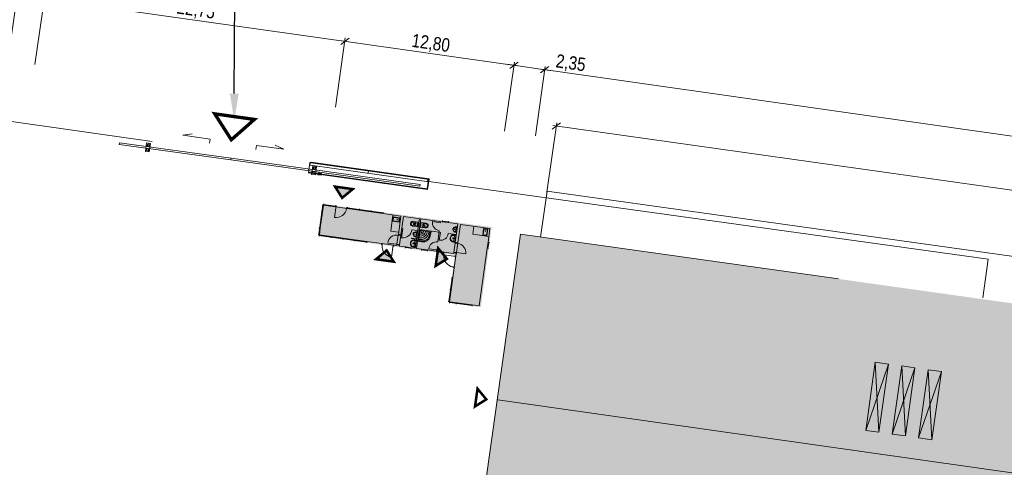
# Model space of a CAD drawing. Header units: millimetres. Extents: x -594446 to -568348, y -1168850 to -1168131.
# Tile 5 of 17: x -594241 to -594168, y -1168633 to -1168599. Entities that reach past the tile are written whole.
import ezdxf
from ezdxf import colors
from ezdxf.entities.mleader import LeaderData, LeaderLine
from ezdxf.math import Vec2, Vec3

# ---------------------------------------------------------------- set-up
doc = ezdxf.new("R2010")
doc.units = ezdxf.units.MM
doc.linetypes.add('ČÁRKOVANÁ', pattern=[19.05, 12.7, -6.35])
doc.layers.get('0').update_dxf_attribs({"color": 250})
for name, color, linetype, lineweight in [('A99_N_kce-pohl', 1, 'Continuous', 9), ('geo katastr', 5, 'Continuous', 0), ('N_popis', 10, 'Continuous', 13), ('S_kce_pohled', 7, 'Continuous', 18), ('S_popis', 10, 'Continuous', 13), ('S_tenká', 120, 'Continuous', 18), ('Sit_objekty', 10, 'Continuous', 13), ('taf katastr_objekty', 211, 'Continuous', 18), ('taf oploceni', 252, 'PLOTDRTO', 13)]:
    doc.layers.add(name, color=color, linetype=linetype, lineweight=lineweight)
doc.layers.add('INTERIÉR', color=9, linetype='Continuous')
doc.styles.add('AT_popis', font='ARIALN.TTF', dxfattribs={"height": 2})
doc.styles.get("Standard").update_dxf_attribs({"font": 'ARIALN.TTF'})
doc.linetypes.add('INTSYSLNK', pattern='A,5,-2,[133,ltypeshp.shx,S=1,R=0,X=-2,Y=0],5', length=12)
doc.linetypes.add('PLOTDRTO', pattern='A,5,[95,civil.shx,S=1,R=0,X=0,Y=0],10,[95,civil.shx,S=1,R=180,X=0,Y=0],5', length=20)
doc.dimstyles.new('M - situace', dxfattribs={"dimtxt": 1, "dimasz": 0.55, "dimexe": 0.25, "dimexo": 0.5, "dimgap": 0.1, "dimtad": 1, "dimrnd": 0.05, "dimzin": 0, "dimtxsty": 'Standard', "dimblk": 'OBLIQUE', "dimcen": 0.09, "dimdle": 0.25, "dimclrd": 256, "dimclre": 256, "dimclrt": 256, "dimadec": 0, "dimazin": 0, "dimtfac": 1, "dimtmove": 1, "dimatfit": 0, "dimldrblk": 'OBLIQUE', "dimfxl": 0, "dimtolj": 1, "dimtzin": 0, "dimlwd": 5, "dimlwe": 5, "dimarcsym": 0})

# ---------------------------------------------------------------- blocks, each defined once
blk = doc.blocks.new('wc-pud')
at = {"layer": 'Sit_objekty', "color": 0, "lineweight": 0}
for p, q in [((-178, -442), (-178, 0)), ((-178, 0), (178, 0)), ((178, 0), (178, -442)), ((-178, -75), (178, -75)), ((-128, -442), (-128, -270)), ((-98, -240), (98, -240)), ((-92, -190), (-62, -190)), ((-78, -175), (-78, -205)), ((-50, -300), (-50, -352)), ((-30, -280), (30, -280)), ((50, -300), (50, -352)), ((62, -190), (92, -190)), ((78, -175), (78, -205)), ((128, -270), (128, -442))]:
    blk.add_line(p, q, dxfattribs=at)
for centre in [(-78, -190), (78, -190)]:
    blk.add_circle(centre, 7.5, dxfattribs=at)
for centre, radius, start, end in [((0, -442), 178, 180, 0), ((-98, -270), 30, 90, 180), ((0, -442), 128, 180, 0), ((-30, -300), 20, 90, 180), ((2, -318), 61.7, 213.26588, 268.4872), ((-2, -318), 61.7, 271.5128, 326.73412), ((30, -300), 20, 0, 90), ((98, -270), 30, 0, 90)]:
    blk.add_arc(centre, radius, start, end, dxfattribs=at)
blk = doc.blocks.new('SO 07 vrátnice')
at = {"layer": 'Sit_objekty', "color": 7, "lineweight": 0}
for p, q in [((0.61, 5.952), (0.09, 5.951)), ((0.61, 5.952), (0.09, 5.951)), ((0.09, 5.951), (0.099, 1.593)), ((0.09, 5.951), (0.099, 1.593)), ((0.61, 5.952), (0.61, 6.052)), ((0.61, 5.952), (0.61, 6.052)), ((0.61, 6.002), (2.33, 6.006)), ((0.61, 6.002), (2.33, 6.006)), ((2.33, 5.956), (0.61, 5.952)), ((2.33, 5.956), (0.61, 5.952)), ((1.81, 5.955), (1.81, 6.055)), ((1.81, 5.955), (1.81, 6.055)), ((2.33, 6.056), (2.33, 5.956)), ((2.33, 6.056), (2.33, 5.956)), ((2.33, 5.956), (2.334, 4.156)), ((2.33, 5.956), (2.43, 5.956)), ((2.33, 5.956), (2.334, 4.156)), ((2.33, 5.956), (2.43, 5.956)), ((2.384, 4.156), (2.38, 5.956)), ((2.384, 4.156), (2.38, 5.956)), ((2.335, 3.388), (2.334, 4.156)), ((2.335, 3.388), (2.334, 4.156)), ((2.435, 3.388), (2.335, 3.388)), ((2.435, 3.388), (2.335, 3.388)), ((2.338, 2.238), (1.638, 2.237)), ((2.338, 2.238), (1.638, 2.237)), ((2.338, 2.238), (1.638, 2.237)), ((2.338, 2.238), (1.638, 2.237)), ((2.437, 2.488), (2.337, 2.488)), ((2.437, 2.488), (2.337, 2.488)), ((2.338, 2.238), (2.338, 2.288)), ((2.438, 2.288), (2.338, 2.288)), ((2.338, 2.238), (2.338, 2.288)), ((2.438, 2.288), (2.338, 2.288)), ((2.338, 2.238), (2.338, 2.288)), ((2.438, 2.288), (2.338, 2.288)), ((2.338, 2.238), (2.338, 2.288)), ((2.438, 2.288), (2.338, 2.288)), ((2.339, 1.538), (2.338, 2.238)), ((2.339, 1.488), (2.338, 2.238)), ((2.338, 2.238), (2.538, 2.238)), ((2.339, 1.538), (2.338, 2.238)), ((2.339, 1.488), (2.338, 2.238)), ((2.438, 2.288), (2.538, 2.288)), ((2.438, 2.288), (2.538, 2.288)), ((2.438, 2.238), (2.538, 2.238)), ((2.537, 2.338), (3.263, 2.34)), ((2.537, 2.338), (3.263, 2.34)), ((2.537, 2.338), (2.538, 2.288)), ((2.537, 2.338), (2.538, 2.288)), ((2.537, 2.338), (2.538, 2.288)), ((2.537, 2.338), (2.538, 2.288)), ((2.538, 2.238), (2.538, 2.288)), ((2.538, 2.238), (2.538, 2.288)), ((2.539, 1.538), (2.538, 2.238)), ((2.539, 1.538), (2.538, 2.238)), ((3.263, 2.34), (3.263, 2.44)), ((3.263, 2.34), (3.263, 2.44)), ((3.713, 2.391), (3.263, 2.39)), ((3.713, 2.391), (3.263, 2.39)), ((3.713, 2.341), (3.263, 2.34)), ((3.713, 2.341), (3.263, 2.34)), ((3.713, 2.441), (3.713, 2.341)), ((3.713, 2.441), (3.713, 2.341)), ((3.713, 2.341), (4.5, 2.343)), ((3.713, 2.341), (4.5, 2.343)), ((3.838, 2.241), (3.837, 2.341)), ((3.838, 2.241), (3.837, 2.341)), ((4.438, 2.242), (3.838, 2.241)), ((4.438, 2.242), (3.838, 2.241)), ((4.5, 2.343), (4.5, 2.443)), ((4.5, 2.343), (4.5, 2.443)), ((4.95, 2.394), (4.5, 2.393)), ((4.95, 2.394), (4.5, 2.393)), ((4.95, 2.344), (4.5, 2.343)), ((4.95, 2.344), (4.5, 2.343)), ((4.95, 2.444), (4.95, 2.344)), ((4.95, 2.444), (4.95, 2.344)), ((4.95, 2.344), (5.337, 2.344)), ((4.95, 2.344), (5.337, 2.344)), ((5.342, 0.104), (5.337, 2.344)), ((5.342, 0.104), (5.337, 2.344)), ((5.437, 2.345), (5.737, 2.345)), ((5.442, 0.105), (5.437, 2.345)), ((5.437, 2.345), (5.737, 2.345)), ((5.442, 0.105), (5.437, 2.345)), ((5.439, 1.736), (5.438, 2.286)), ((5.438, 2.286), (5.497, 2.286)), ((5.439, 1.736), (5.438, 2.286)), ((5.438, 2.286), (5.497, 2.286)), ((5.458, 2.239), (5.462, 2.266)), ((5.458, 2.239), (5.462, 2.266)), ((5.459, 1.783), (5.458, 2.239)), ((5.459, 1.783), (5.458, 2.239)), ((5.497, 2.266), (5.462, 2.266)), ((5.497, 2.266), (5.462, 2.266)), ((5.737, 2.345), (5.737, 2.445)), ((5.737, 2.345), (5.737, 2.445)), ((6.187, 2.396), (5.737, 2.395)), ((6.187, 2.396), (5.737, 2.395)), ((6.187, 2.346), (5.737, 2.345)), ((6.187, 2.346), (5.737, 2.345)), ((6.187, 2.446), (6.187, 2.346)), ((6.187, 2.446), (6.187, 2.346)), ((6.187, 2.346), (6.637, 2.347)), ((6.187, 2.346), (6.637, 2.347)), ((6.637, 2.347), (6.638, 2.297)), ((6.637, 2.347), (6.638, 2.297)), ((6.638, 2.247), (6.638, 2.297)), ((6.738, 2.297), (6.638, 2.297)), ((6.638, 2.247), (6.638, 2.297)), ((6.738, 2.297), (6.638, 2.297)), ((6.838, 2.248), (6.638, 2.247)), ((6.639, 1.547), (6.638, 2.247)), ((6.639, 1.547), (6.638, 2.247)), ((6.838, 2.298), (6.738, 2.297)), ((6.838, 2.298), (6.738, 2.297)), ((6.838, 2.248), (6.738, 2.247)), ((6.838, 2.248), (6.838, 2.298)), ((6.838, 2.248), (6.838, 2.298)), ((6.838, 2.248), (7.538, 2.249)), ((6.838, 2.248), (7.538, 2.249)), ((6.839, 1.548), (6.838, 2.248)), ((6.839, 1.548), (6.838, 2.248)), ((7.066, 2.448), (7.066, 2.348)), ((7.066, 2.448), (7.066, 2.348)), ((7.966, 2.45), (7.966, 2.35)), ((7.966, 2.45), (7.966, 2.35)), ((9.095, 2.352), (9.095, 2.452)), ((9.095, 2.352), (9.095, 2.452)), ((9.095, 2.402), (12.695, 2.41)), ((9.095, 2.402), (12.695, 2.41)), ((12.695, 2.36), (9.095, 2.352)), ((12.695, 2.36), (9.095, 2.352)), ((9.995, 2.354), (9.995, 2.454)), ((9.995, 2.354), (9.995, 2.454)), ((10.895, 2.356), (10.895, 2.456)), ((10.895, 2.356), (10.895, 2.456)), ((11.795, 2.358), (11.795, 2.458)), ((11.795, 2.358), (11.795, 2.458)), ((12.695, 2.46), (12.695, 2.36)), ((12.695, 2.46), (12.695, 2.36)), ((12.695, 2.36), (12.697, 1.84)), ((12.695, 2.36), (12.795, 2.36)), ((12.695, 2.36), (12.697, 1.84)), ((12.695, 2.36), (12.795, 2.36)), ((12.75, 0.12), (12.745, 2.36)), ((12.75, 0.12), (12.745, 2.36)), ((-0.001, 1.593), (0.099, 1.593)), ((-0.001, 1.593), (0.099, 1.593)), ((0.05, 1.143), (0.049, 1.593)), ((0.05, 1.143), (0.049, 1.593)), ((0.099, 1.593), (0.1, 1.143)), ((0.099, 1.593), (0.1, 1.143)), ((2.339, 1.488), (2.339, 1.538)), ((2.339, 1.488), (2.339, 1.538)), ((2.339, 1.538), (2.539, 1.538)), ((2.339, 1.488), (2.339, 1.438)), ((2.439, 1.488), (2.339, 1.488)), ((2.339, 1.488), (2.439, 1.488)), ((2.339, 1.488), (2.342, 0.098)), ((2.439, 1.488), (2.339, 1.488)), ((2.339, 1.488), (2.339, 1.438)), ((2.439, 1.488), (2.339, 1.488)), ((2.339, 1.488), (2.439, 1.488)), ((2.339, 1.488), (2.342, 0.098)), ((2.439, 1.488), (2.339, 1.488)), ((2.439, 1.538), (2.539, 1.538)), ((2.439, 1.488), (2.539, 1.488)), ((2.439, 1.488), (2.539, 1.488)), ((2.539, 1.488), (2.539, 1.538)), ((2.539, 1.488), (2.539, 1.538)), ((2.539, 1.488), (2.539, 1.438)), ((2.542, 0.098), (2.539, 1.488)), ((2.539, 1.488), (2.539, 1.438)), ((2.542, 0.098), (2.539, 1.488)), ((2.54, 0.936), (2.539, 1.486)), ((2.539, 1.486), (2.599, 1.486)), ((2.54, 0.936), (2.539, 1.486)), ((2.539, 1.486), (2.599, 1.486)), ((3.739, 1.501), (3.741, 0.901)), ((3.739, 1.501), (3.741, 0.901)), ((3.841, 0.791), (3.839, 1.641)), ((3.841, 0.791), (3.839, 1.641)), ((5.498, 1.736), (5.439, 1.736)), ((5.498, 1.736), (5.439, 1.736)), ((5.44, 1.096), (5.439, 1.526)), ((5.44, 1.096), (5.439, 1.526)), ((5.459, 1.783), (5.463, 1.756)), ((5.459, 1.783), (5.463, 1.756)), ((5.498, 1.756), (5.463, 1.756)), ((5.498, 1.756), (5.463, 1.756)), ((5.539, 2.011), (5.467, 2.011)), ((5.539, 2.011), (5.467, 2.011)), ((5.503, 2.047), (5.503, 1.975)), ((5.503, 2.047), (5.503, 1.975)), ((5.548, 2.011), (5.548, 2.211)), ((5.548, 2.011), (5.548, 2.211)), ((5.548, 2.011), (5.549, 1.811)), ((5.548, 2.011), (5.549, 1.811)), ((5.669, 2.011), (5.569, 2.011)), ((5.669, 2.011), (5.569, 2.011)), ((5.619, 2.061), (5.619, 1.961)), ((5.619, 2.061), (5.619, 1.961)), ((6.576, 1.007), (6.574, 1.707)), ((6.576, 1.007), (6.574, 1.707)), ((6.839, 1.548), (6.639, 1.547)), ((6.639, 1.497), (6.639, 1.547)), ((6.639, 1.497), (6.639, 1.547)), ((6.639, 1.497), (6.642, 0.107)), ((6.639, 1.497), (6.639, 1.447)), ((6.739, 1.497), (6.639, 1.497)), ((6.639, 1.497), (6.642, 0.107)), ((6.639, 1.497), (6.639, 1.447)), ((6.739, 1.497), (6.639, 1.497)), ((6.839, 1.548), (6.739, 1.547)), ((6.839, 1.498), (6.739, 1.497)), ((6.839, 1.498), (6.739, 1.497)), ((6.839, 1.498), (6.839, 1.548)), ((6.839, 1.498), (6.839, 1.548)), ((6.839, 1.498), (6.839, 1.448)), ((6.839, 1.498), (6.839, 1.448)), ((12.697, 1.84), (12.797, 1.84)), ((12.699, 0.64), (12.697, 1.84)), ((12.699, 0.64), (12.697, 1.84)), ((12.697, 1.84), (12.797, 1.84)), ((12.699, 0.64), (12.697, 1.84)), ((12.699, 0.64), (12.697, 1.84)), ((0.1, 1.143), (0, 1.143)), ((0.1, 1.143), (0, 1.143)), ((0.1, 1.143), (0.102, 0.093)), ((0.1, 1.143), (0.102, 0.093)), ((2.6, 0.936), (2.54, 0.936)), ((2.6, 0.936), (2.54, 0.936)), ((3.141, 0.9), (2.541, 0.898)), ((3.141, 0.9), (2.541, 0.898)), ((2.542, 0.308), (2.541, 0.738)), ((2.542, 0.308), (2.541, 0.738)), ((2.559, 1.438), (2.564, 1.466)), ((2.559, 1.438), (2.564, 1.466)), ((2.56, 0.983), (2.559, 1.438)), ((2.56, 0.983), (2.559, 1.438)), ((2.56, 0.983), (2.565, 0.956)), ((2.56, 0.983), (2.565, 0.956)), ((2.599, 1.466), (2.564, 1.466)), ((2.599, 1.466), (2.564, 1.466)), ((2.6, 0.956), (2.565, 0.956)), ((2.6, 0.956), (2.565, 0.956)), ((2.641, 1.211), (2.569, 1.211)), ((2.641, 1.211), (2.569, 1.211)), ((2.605, 1.247), (2.605, 1.175)), ((2.605, 1.247), (2.605, 1.175)), ((2.65, 1.211), (2.649, 1.411)), ((2.65, 1.211), (2.649, 1.411)), ((2.65, 1.211), (2.65, 1.011)), ((2.65, 1.211), (2.65, 1.011)), ((2.771, 1.211), (2.671, 1.211)), ((2.771, 1.211), (2.671, 1.211)), ((2.721, 1.261), (2.721, 1.161)), ((2.721, 1.261), (2.721, 1.161)), ((3.841, 0.901), (3.741, 0.901)), ((3.841, 0.901), (3.741, 0.901)), ((3.841, 0.901), (5.341, 0.904)), ((3.841, 0.901), (5.341, 0.904)), ((5.876, 1.006), (5.44, 1.005)), ((5.876, 1.006), (5.44, 1.005)), ((6.576, 1.007), (6.64, 1.007)), ((6.576, 1.007), (6.64, 1.007)), ((7.44, 1.332), (6.84, 1.331)), ((7.44, 1.332), (6.84, 1.331)), ((7.442, 0.109), (7.44, 1.332)), ((7.442, 0.109), (7.44, 1.332)), ((0.101, 0.693), (1.324, 0.696)), ((0.101, 0.693), (1.324, 0.696)), ((0.102, 0.093), (2.342, 0.098)), ((0.102, 0.093), (2.342, 0.098)), ((1.324, 0.696), (1.325, 0.096)), ((1.324, 0.696), (1.325, 0.096)), ((3.268, 0.1), (2.542, 0.098)), ((3.268, 0.1), (2.542, 0.098)), ((3.718, 0.101), (3.268, 0.1)), ((3.718, 0.101), (3.268, 0.1)), ((3.268, 0.1), (3.268, 0)), ((3.268, 0.1), (3.268, 0)), ((3.718, 0.051), (3.268, 0.05)), ((3.718, 0.051), (3.268, 0.05)), ((6.642, 0.107), (3.718, 0.101)), ((6.642, 0.107), (3.718, 0.101)), ((3.718, 0.001), (3.718, 0.101)), ((3.718, 0.001), (3.718, 0.101)), ((4.442, 0.192), (3.842, 0.191)), ((4.442, 0.192), (3.842, 0.191)), ((3.842, 0.101), (3.842, 0.191)), ((3.842, 0.101), (3.842, 0.191)), ((10, 0.114), (8.2, 0.11)), ((10, 0.114), (8.2, 0.11)), ((8.2, 0.11), (8.2, 0.01)), ((8.2, 0.11), (8.2, 0.01)), ((8.2, 0.06), (10, 0.064)), ((8.2, 0.06), (10, 0.064)), ((9.1, 0.112), (9.1, 0.012)), ((9.1, 0.112), (9.1, 0.012)), ((12.7, 0.12), (10, 0.114)), ((12.7, 0.12), (10, 0.114)), ((10, 0.114), (10, 0.014)), ((10, 0.114), (10, 0.014)), ((10, 0.114), (10, 0.014)), ((10, 0.114), (10, 0.014)), ((10, 0.064), (10.9, 0.066)), ((10, 0.064), (10.9, 0.066)), ((10.9, 0.116), (10.9, 0.016)), ((10.9, 0.116), (10.9, 0.016)), ((10.9, 0.116), (10.9, 0.016)), ((10.9, 0.116), (10.9, 0.016)), ((11.8, 0.118), (11.8, 0.018)), ((11.8, 0.118), (11.8, 0.018)), ((11.8, 0.118), (11.8, 0.018)), ((11.8, 0.118), (11.8, 0.018)), ((11.8, 0.068), (12.7, 0.07)), ((11.8, 0.068), (12.7, 0.07)), ((12.699, 0.64), (12.7, 0.12)), ((12.699, 0.64), (12.799, 0.64)), ((12.699, 0.64), (12.7, 0.12)), ((12.699, 0.64), (12.799, 0.64)), ((12.7, 0.12), (12.8, 0.12)), ((12.7, 0.02), (12.7, 0.12)), ((12.7, 0.12), (12.8, 0.12)), ((12.7, 0.02), (12.7, 0.12))]:
    blk.add_line(p, q, dxfattribs=at)
for points in [[(2.332, 5.056), (2.432, 5.056)], [(2.332, 5.056), (2.432, 5.056)], [(2.334, 4.156), (2.434, 4.156)], [(2.334, 4.156), (2.434, 4.156)], [(2.335, 3.388), (2.337, 2.488)], [(2.437, 3.338), (2.337, 3.338)], [(7.116, 2.348), (7.115, 3.248)], [(2.335, 2.538), (3.235, 2.536)], [(2.338, 2.288), (2.337, 2.488)], [(2.338, 2.288), (2.337, 2.488)], [(7.066, 2.348), (6.837, 2.348), (6.838, 2.298)], [(7.066, 2.348), (6.837, 2.348), (6.838, 2.298)], [(7.066, 2.348), (7.966, 2.35)], [(7.916, 2.45), (7.916, 2.35)], [(9.095, 2.352), (7.966, 2.35)], [(9.095, 2.352), (7.966, 2.35)], [(6.839, 1.498), (6.842, 0.108), (8.2, 0.11)], [(2.54, 1.438), (2.539, 1.438)], [(2.54, 1.438), (2.539, 1.438)], [(6.639, 1.447), (6.639, 1.447)], [(6.639, 1.447), (6.639, 1.447)], [(11.75, 0.016), (11.752, 0.916)], [(10.95, 0.118), (10.95, 0.018)]]:
    blk.add_lwpolyline(points, dxfattribs=at)
for points in [[(5.341, 0.904), (5.341, 1.778, 0.40794), (5.318, 1.8), (5.01, 1.8, 0.390394), (4.449, 1.296), (4.445, 0.927, 0.409143), (4.467, 0.904)], [(5.318, 0.911, 0.406743), (5.334, 0.927), (5.334, 1.778, 0.406734), (5.318, 1.794), (5.01, 1.794, 0.39027), (4.455, 1.295), (4.451, 0.927, 0.40753), (4.467, 0.911)], [(5.318, 0.918, 0.404377), (5.327, 0.927), (5.327, 1.778, 0.404372), (5.318, 1.787), (5.01, 1.787, 0.390143), (4.462, 1.295), (4.458, 0.927, 0.404372), (4.467, 0.918)], [(4.512, 1.03, 0.407116), (4.57, 0.971), (5.215, 0.971, 0.41872), (5.273, 1.03), (5.273, 1.675, 0.418721), (5.215, 1.733), (5.051, 1.733, 0.409609), (4.512, 1.21)]]:
    blk.add_lwpolyline(points, format="xyb", close=True, dxfattribs=at)
for points in [[(5.439, 1.669), (5.439, 1.643), (5.814, 1.643), (5.814, 1.669)], [(5.439, 1.669), (5.439, 1.643), (5.814, 1.643), (5.814, 1.669)], [(0.577, 0.166), (0.25, 0.165), (0.249, 0.658), (0.576, 0.658)], [(0.577, 0.166), (0.25, 0.165), (0.249, 0.658), (0.576, 0.658)], [(0.547, 0.196), (0.28, 0.196), (0.279, 0.628), (0.546, 0.628)], [(0.547, 0.196), (0.28, 0.196), (0.279, 0.628), (0.546, 0.628)], [(6.913, 0.582), (6.914, 0.255), (7.406, 0.256), (7.405, 0.584)], [(6.913, 0.582), (6.914, 0.255), (7.406, 0.256), (7.405, 0.584)], [(6.943, 0.553), (6.944, 0.285), (7.376, 0.286), (7.375, 0.553)], [(6.943, 0.553), (6.944, 0.285), (7.376, 0.286), (7.375, 0.553)]]:
    blk.add_lwpolyline(points, close=True, dxfattribs=at)
for centre, radius in [((5.503, 2.011), 0.02), ((5.503, 2.011), 0.02), ((5.619, 2.011), 0.0375), ((5.619, 2.011), 0.0375), ((5.619, 2.011), 0.025), ((5.619, 2.011), 0.025), ((2.605, 1.211), 0.02), ((2.605, 1.211), 0.02), ((2.721, 1.211), 0.0375), ((2.721, 1.211), 0.0375), ((2.721, 1.211), 0.025), ((2.721, 1.211), 0.025), ((5.147, 1.097), 0.0411), ((5.147, 1.097), 0.0303), ((5.603, 1.312), 0.0194), ((5.603, 1.312), 0.0194), ((0.413, 0.331), 0.0201), ((0.413, 0.331), 0.0201), ((0.413, 0.136), 0.0201), ((0.413, 0.136), 0.0201), ((2.704, 0.525), 0.0194), ((2.704, 0.525), 0.0194), ((6.884, 0.419), 0.0201), ((6.884, 0.419), 0.0201), ((7.079, 0.419), 0.0201), ((7.079, 0.419), 0.0201)]:
    blk.add_circle(centre, radius, dxfattribs=at)
for centre, radius, start, end in [((2.435, 2.538), 0.8, 359.87878, 89.87878), ((7.116, 2.448), 0.8, 0.12122, 90.12122), ((2.338, 2.238), 0.7, 180.12122, 270.12122), ((2.338, 2.238), 0.7, 180.12122, 270.12122), ((2.338, 2.238), 0.7, 180.12122, 270.12122), ((2.338, 2.238), 0.7, 180.12122, 270.12122), ((3.838, 2.241), 0.6, 270.12122, 0.12122), ((3.838, 2.241), 0.6, 270.12122, 0.12122), ((5.545, 0.92), 1.321, 88.59431, 93.80045), ((5.545, 0.92), 1.321, 88.59431, 93.80045), ((5.493, 0.763), 1.523, 84.61399, 89.85945), ((5.493, 0.763), 1.523, 84.61399, 89.85945), ((5.493, 0.763), 1.503, 84.60327, 89.85771), ((5.493, 0.763), 1.503, 84.60327, 89.85771), ((5.578, 2.211), 0.03, 90.12122, 180.12122), ((5.578, 2.211), 0.03, 90.12122, 180.12122), ((5.59, 2.044), 0.197, 78.00989, 93.64992), ((5.59, 2.044), 0.197, 78.00989, 93.64992), ((5.61, 2.022), 0.216, 53.8824, 84.33061), ((5.61, 2.022), 0.216, 53.8824, 84.33061), ((5.609, 2.027), 0.234, 42.2944, 83.59166), ((5.609, 2.027), 0.234, 42.2944, 83.59166), ((5.615, 2.05), 0.23, 37.10844, 84.7609), ((5.615, 2.05), 0.23, 37.10844, 84.7609), ((6.838, 2.248), 0.7, 270.12122, 0.12122), ((6.838, 2.248), 0.7, 270.12122, 0.12122), ((2.595, -0.037), 1.523, 84.61399, 89.85945), ((2.595, -0.037), 1.523, 84.61399, 89.85945), ((2.717, 1.25), 0.23, 37.10844, 84.7609), ((2.717, 1.25), 0.23, 37.10844, 84.7609), ((3.741, 0.901), 0.6, 90.12122, 180.12122), ((3.741, 0.901), 0.6, 90.12122, 180.12122), ((5.208, 1.037), 0.62, 87.65448, 182.36402), ((5.208, 1.037), 0.485, 86.99713, 183.02136), ((5.457, 1.169), 0.358, 52.73518, 92.91851), ((5.457, 1.169), 0.358, 52.73518, 92.91851), ((5.541, 3.104), 1.323, 266.44595, 271.64417), ((5.541, 3.104), 1.323, 266.44595, 271.64417), ((5.488, 3.259), 1.503, 270.38472, 275.63916), ((5.488, 3.259), 1.503, 270.38472, 275.63916), ((5.488, 3.259), 1.523, 270.38299, 275.62845), ((5.488, 3.259), 1.523, 270.38299, 275.62845), ((5.675, 1.379), 0.167, 138.14818, 172.65978), ((5.675, 1.379), 0.167, 138.14818, 172.65978), ((5.579, 1.811), 0.03, 180.12122, 270.12122), ((5.579, 1.811), 0.03, 180.12122, 270.12122), ((5.578, 1.466), 0.0369, 60.56805, 138.82657), ((5.578, 1.466), 0.0369, 60.56805, 138.82657), ((5.59, 1.978), 0.197, 266.59252, 282.23255), ((5.59, 1.978), 0.197, 266.59252, 282.23255), ((5.61, 2), 0.216, 275.91183, 306.36003), ((5.61, 2), 0.216, 275.91183, 306.36003), ((5.609, 1.995), 0.234, 276.65078, 317.94805), ((5.609, 1.995), 0.234, 276.65078, 317.94805), ((5.616, 1.972), 0.23, 275.48154, 323.134), ((5.616, 1.972), 0.23, 275.48154, 323.134), ((5.611, 2.025), 0.213, 13.06762, 53.63636), ((5.611, 2.025), 0.213, 13.06762, 53.63636), ((5.611, 1.997), 0.213, 306.60608, 347.17482), ((5.611, 1.997), 0.213, 306.60608, 347.17482), ((5.626, 2.043), 0.21, 8.30544, 42.22648), ((5.626, 2.043), 0.21, 8.30544, 42.22648), ((5.626, 1.979), 0.21, 318.01596, 351.937), ((5.626, 1.979), 0.21, 318.01596, 351.937), ((5.617, 2.049), 0.229, 6.09344, 37.54534), ((5.617, 2.049), 0.229, 6.09344, 37.54534), ((5.618, 1.973), 0.229, 322.6971, 354.14898), ((5.618, 1.973), 0.229, 322.6971, 354.14898), ((5.423, 2.011), 0.401, 351.24317, 8.99926), ((5.423, 2.011), 0.401, 351.24317, 8.99926), ((5.438, 2.011), 0.401, 351.24317, 8.99926), ((5.438, 2.011), 0.401, 351.24317, 8.99926), ((5.45, 2.011), 0.401, 351.24317, 8.99926), ((5.45, 2.011), 0.401, 351.24317, 8.99926), ((6.576, 1.007), 0.7, 90.12122, 180.12122), ((6.576, 1.007), 0.7, 90.12122, 180.12122), ((2.559, 0.381), 0.358, 52.73518, 92.91851), ((2.559, 0.381), 0.358, 52.73518, 92.91851), ((2.647, 0.12), 1.321, 88.59431, 93.80045), ((2.647, 0.12), 1.321, 88.59431, 93.80045), ((2.642, 2.304), 1.323, 266.44595, 271.64417), ((2.642, 2.304), 1.323, 266.44595, 271.64417), ((2.595, -0.037), 1.503, 84.60327, 89.85771), ((2.595, -0.037), 1.503, 84.60327, 89.85771), ((2.59, 2.459), 1.503, 270.38472, 275.63916), ((2.59, 2.459), 1.503, 270.38472, 275.63916), ((2.59, 2.459), 1.523, 270.38299, 275.62845), ((2.59, 2.459), 1.523, 270.38299, 275.62845), ((2.679, 1.411), 0.03, 90.12122, 180.12122), ((2.679, 1.411), 0.03, 90.12122, 180.12122), ((2.68, 1.011), 0.03, 180.12122, 270.12122), ((2.68, 1.011), 0.03, 180.12122, 270.12122), ((2.692, 1.244), 0.197, 78.00989, 93.64992), ((2.692, 1.244), 0.197, 78.00989, 93.64992), ((2.692, 1.178), 0.197, 266.59252, 282.23255), ((2.692, 1.178), 0.197, 266.59252, 282.23255), ((2.712, 1.222), 0.216, 53.8824, 84.33061), ((2.712, 1.222), 0.216, 53.8824, 84.33061), ((2.712, 1.2), 0.216, 275.91183, 306.36003), ((2.712, 1.2), 0.216, 275.91183, 306.36003), ((2.71, 1.227), 0.234, 42.2944, 83.59166), ((2.71, 1.227), 0.234, 42.2944, 83.59166), ((2.711, 1.195), 0.234, 276.65078, 317.94805), ((2.711, 1.195), 0.234, 276.65078, 317.94805), ((2.717, 1.172), 0.23, 275.48154, 323.134), ((2.717, 1.172), 0.23, 275.48154, 323.134), ((2.713, 1.225), 0.213, 13.06762, 53.63636), ((2.713, 1.225), 0.213, 13.06762, 53.63636), ((2.713, 1.197), 0.213, 306.60608, 347.17482), ((2.713, 1.197), 0.213, 306.60608, 347.17482), ((2.728, 1.243), 0.21, 8.30544, 42.22648), ((2.728, 1.243), 0.21, 8.30544, 42.22648), ((2.728, 1.179), 0.21, 318.01596, 351.937), ((2.728, 1.179), 0.21, 318.01596, 351.937), ((2.719, 1.249), 0.229, 6.09344, 37.54534), ((2.719, 1.249), 0.229, 6.09344, 37.54534), ((2.719, 1.173), 0.229, 322.6971, 354.14898), ((2.719, 1.173), 0.229, 322.6971, 354.14898), ((2.524, 1.211), 0.401, 351.24317, 8.99926), ((2.524, 1.211), 0.401, 351.24317, 8.99926), ((2.54, 1.211), 0.401, 351.24317, 8.99926), ((2.54, 1.211), 0.401, 351.24317, 8.99926), ((2.551, 1.211), 0.401, 351.24317, 8.99926), ((2.551, 1.211), 0.401, 351.24317, 8.99926), ((3.842, 0.191), 0.6, 0.12122, 90.12122), ((3.842, 0.191), 0.6, 0.12122, 90.12122), ((5.208, 1.037), 0.35, 85.83297, 184.18553), ((5.208, 1.037), 0.216, 83.20586, 186.81264), ((5.452, 1.457), 0.361, 268.13217, 303.54298), ((5.452, 1.457), 0.361, 268.13217, 303.54298), ((5.93, 1.313), 0.429, 168.23522, 191.87343), ((5.93, 1.313), 0.429, 168.23522, 191.87343), ((5.68, 1.247), 0.172, 187.65938, 216.18626), ((5.68, 1.247), 0.172, 187.65938, 216.18626), ((5.58, 1.399), 0.0697, 55.26504, 161.77951), ((5.58, 1.399), 0.0697, 55.26504, 161.77951), ((5.58, 1.222), 0.0685, 194.27549, 302.21987), ((5.58, 1.222), 0.0685, 194.27549, 302.21987), ((5.579, 1.164), 0.0422, 205.86741, 284.82371), ((5.579, 1.164), 0.0422, 205.86741, 284.82371), ((5.519, 1.348), 0.208, 298.10476, 333.10861), ((5.519, 1.348), 0.208, 298.10476, 333.10861), ((5.545, 1.3), 0.173, 23.09054, 64.53401), ((5.545, 1.3), 0.173, 23.09054, 64.53401), ((5.572, 1.319), 0.182, 295.91469, 338.69963), ((5.572, 1.319), 0.182, 295.91469, 338.69963), ((5.559, 1.291), 0.199, 23.55709, 54.724), ((5.559, 1.291), 0.199, 23.55709, 54.724), ((5.591, 1.311), 0.127, 333.47248, 26.76996), ((5.591, 1.311), 0.127, 333.47248, 26.76996), ((5.617, 1.312), 0.138, 334.89176, 25.35068), ((5.617, 1.312), 0.138, 334.89176, 25.35068), ((11.75, 0.116), 0.8, 89.87878, 179.87878), ((2.554, 0.669), 0.361, 268.13217, 303.54298), ((2.554, 0.669), 0.361, 268.13217, 303.54298), ((3.031, 0.525), 0.429, 168.23522, 191.87343), ((3.031, 0.525), 0.429, 168.23522, 191.87343), ((2.777, 0.591), 0.167, 138.14818, 172.65978), ((2.777, 0.591), 0.167, 138.14818, 172.65978), ((2.782, 0.46), 0.172, 187.65938, 216.18626), ((2.782, 0.46), 0.172, 187.65938, 216.18626), ((2.681, 0.611), 0.0697, 55.26504, 161.77951), ((2.681, 0.611), 0.0697, 55.26504, 161.77951), ((2.682, 0.435), 0.0685, 194.27549, 302.21987), ((2.682, 0.435), 0.0685, 194.27549, 302.21987), ((2.681, 0.376), 0.0422, 205.86741, 284.82371), ((2.681, 0.376), 0.0422, 205.86741, 284.82371), ((2.68, 0.679), 0.0369, 60.56805, 138.82657), ((2.68, 0.679), 0.0369, 60.56805, 138.82657), ((2.621, 0.56), 0.208, 298.10476, 333.10861), ((2.621, 0.56), 0.208, 298.10476, 333.10861), ((2.647, 0.512), 0.173, 23.09054, 64.53401), ((2.647, 0.512), 0.173, 23.09054, 64.53401), ((2.674, 0.532), 0.182, 295.91469, 338.69963), ((2.674, 0.532), 0.182, 295.91469, 338.69963), ((2.661, 0.503), 0.199, 23.55709, 54.724), ((2.661, 0.503), 0.199, 23.55709, 54.724), ((2.692, 0.523), 0.127, 333.47248, 26.76996), ((2.692, 0.523), 0.127, 333.47248, 26.76996), ((2.719, 0.524), 0.138, 334.89176, 25.35068), ((2.719, 0.524), 0.138, 334.89176, 25.35068)]:
    blk.add_arc(centre, radius, start, end, dxfattribs=at)
at = {"layer": 'Sit_objekty', "color": 7, "lineweight": 0, "yscale": 0.001, "zscale": 0.001}
for p, xscale, rotation in [((5.341, 0.553), 0.001, 270.1212188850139), ((5.441, 0.555), -0.001, 90.12121888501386), ((5.441, 0.555), -0.001, 90.12121888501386)]:
    blk.add_blockref('wc-pud', p, dxfattribs=dict(at, xscale=xscale, rotation=rotation))
blk = doc.blocks.new('I160')
for p, q in [((-37, 160), (-37, 158)), ((-37, 160), (37, 160)), ((-37, 0), (-37, 2)), ((37, 0), (-37, 0)), ((-8, 148), (-34, 154)), ((-8, 12), (-34, 6)), ((-3, 18), (-3, 142)), ((3, 18), (3, 142)), ((8, 148), (34, 154)), ((8, 12), (34, 6)), ((37, 160), (37, 158)), ((37, 0), (37, 2))]:
    blk.add_line(p, q)
for centre, radius, start, end in [((-33, 158), 3.8, 180, 256), ((-33, 2), 3.8, 104, 180), ((-9, 142), 6.3, 0, 76), ((-9, 18), 6.3, 284, 0), ((9, 142), 6.3, 104, 180), ((9, 18), 6.3, 180, 256), ((33, 158), 3.8, 284, 0), ((33, 2), 3.8, 0, 76)]:
    blk.add_arc(centre, radius, start, end)
blk = doc.blocks.new('_Oblique')
at = {"color": 0, "linetype": 'ByBlock', "lineweight": -2}
blk.add_line((-0.5, -0.5), (0.5, 0.5), dxfattribs=at)
blk = doc.blocks.new('*D54')
at = {"layer": 'Defpoints', "color": 0, "transparency": 16777216}
for p in [(-594241.509, -1168597.166), (-594245.442, -1168606.783), (-594243.007, -1168607.712)]:
    blk.add_point(p, dxfattribs=at)
at = {"layer": 'S_kce_pohled', "lineweight": 5, "transparency": 16777216}
for p, q in [((-594244.728, -1168601.759), (-594243.99, -1168596.561)), ((-594244.272, -1168596.773), (-594241.261, -1168597.201)), ((-594242.212, -1168602.116), (-594241.473, -1168596.918))]:
    blk.add_line(p, q, dxfattribs=at)
at = {"layer": 'S_kce_pohled', "lineweight": 5, "transparency": 16777216, "xscale": 0.55, "yscale": 0.55, "zscale": 0.55}
for p, rotation in [((-594244.025, -1168596.808), 171.9128774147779), ((-594241.509, -1168597.166), 351.9128774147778)]:
    blk.add_blockref('_Oblique', p, dxfattribs=dict(at, rotation=rotation))
at = {"layer": 'S_kce_pohled', "transparency": 16777216, "insert": (-594242.668, -1168596.293), "char_height": 1, "attachment_point": 5, "rotation": 351.91288}
blk.add_mtext('\\A1;2,55', dxfattribs=at)
blk = doc.blocks.new('*D55')
at = {"layer": 'Defpoints', "color": 0, "transparency": 16777216}
for p in [(-594239.474, -1168597.455), (-594243.007, -1168607.712), (-594240.897, -1168607.467)]:
    blk.add_point(p, dxfattribs=at)
at = {"layer": 'S_kce_pohled', "lineweight": 5, "transparency": 16777216}
for p, q in [((-594242.212, -1168602.116), (-594241.473, -1168596.918)), ((-594241.509, -1168597.166), (-594242.053, -1168597.089)), ((-594241.509, -1168597.166), (-594239.474, -1168597.455)), ((-594240.178, -1168602.405), (-594239.439, -1168597.207)), ((-594239.474, -1168597.455), (-594238.93, -1168597.532))]:
    blk.add_line(p, q, dxfattribs=at)
at = {"layer": 'S_kce_pohled', "lineweight": 5, "transparency": 16777216, "xscale": 0.55, "yscale": 0.55, "zscale": 0.55}
for p, rotation in [((-594241.509, -1168597.166), 351.9128774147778), ((-594239.474, -1168597.455), 171.9128774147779)]:
    blk.add_blockref('_Oblique', p, dxfattribs=dict(at, rotation=rotation))
at = {"layer": 'S_kce_pohled', "transparency": 16777216, "insert": (-594237.834, -1168596.98), "char_height": 1, "attachment_point": 5, "rotation": 351.91288}
blk.add_mtext('\\A1;2,05', dxfattribs=at)
blk = doc.blocks.new('*D56')
at = {"layer": 'Defpoints', "color": 0, "transparency": 16777216}
for p in [(-594216.955, -1168600.655), (-594240.897, -1168607.467), (-594218.665, -1168612.688)]:
    blk.add_point(p, dxfattribs=at)
at = {"layer": 'S_kce_pohled', "lineweight": 5, "transparency": 16777216}
for p, q in [((-594240.178, -1168602.405), (-594239.439, -1168597.207)), ((-594239.722, -1168597.42), (-594216.707, -1168600.69)), ((-594217.658, -1168605.605), (-594216.92, -1168600.407))]:
    blk.add_line(p, q, dxfattribs=at)
at = {"layer": 'S_kce_pohled', "lineweight": 5, "transparency": 16777216, "xscale": 0.55, "yscale": 0.55, "zscale": 0.55}
for p, rotation in [((-594239.474, -1168597.455), 171.9128774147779), ((-594216.955, -1168600.655), 351.9128774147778)]:
    blk.add_blockref('_Oblique', p, dxfattribs=dict(at, rotation=rotation))
at = {"layer": 'S_kce_pohled', "transparency": 16777216, "insert": (-594228.116, -1168598.361), "char_height": 1, "attachment_point": 5, "rotation": 351.91288}
blk.add_mtext('\\A1;22,75', dxfattribs=at)
blk = doc.blocks.new('*D57')
at = {"layer": 'Defpoints', "color": 0, "transparency": 16777216}
for p in [(-594204.284, -1168602.455), (-594218.665, -1168612.688), (-594205.99, -1168614.462)]:
    blk.add_point(p, dxfattribs=at)
at = {"layer": 'S_kce_pohled', "lineweight": 5, "transparency": 16777216}
for p, q in [((-594217.658, -1168605.605), (-594216.92, -1168600.407)), ((-594217.202, -1168600.62), (-594204.037, -1168602.49)), ((-594204.988, -1168607.405), (-594204.249, -1168602.208))]:
    blk.add_line(p, q, dxfattribs=at)
at = {"layer": 'S_kce_pohled', "lineweight": 5, "transparency": 16777216, "xscale": 0.55, "yscale": 0.55, "zscale": 0.55}
for p, rotation in [((-594216.955, -1168600.655), 171.9128774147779), ((-594204.284, -1168602.455), 351.9128774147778)]:
    blk.add_blockref('_Oblique', p, dxfattribs=dict(at, rotation=rotation))
at = {"layer": 'S_kce_pohled', "transparency": 16777216, "insert": (-594210.521, -1168600.861), "char_height": 1, "attachment_point": 5, "rotation": 351.91288}
blk.add_mtext('\\A1;12,80', dxfattribs=at)
blk = doc.blocks.new('*D58')
at = {"layer": 'Defpoints', "color": 0, "transparency": 16777216}
for p in [(-594201.977, -1168602.783), (-594205.99, -1168614.462), (-594203.709, -1168614.97)]:
    blk.add_point(p, dxfattribs=at)
at = {"layer": 'S_kce_pohled', "lineweight": 5, "transparency": 16777216}
for p, q in [((-594204.988, -1168607.405), (-594204.249, -1168602.208)), ((-594204.284, -1168602.455), (-594204.829, -1168602.378)), ((-594204.284, -1168602.455), (-594201.977, -1168602.783)), ((-594202.68, -1168607.733), (-594201.942, -1168602.536)), ((-594201.977, -1168602.783), (-594201.432, -1168602.86))]:
    blk.add_line(p, q, dxfattribs=at)
at = {"layer": 'S_kce_pohled', "lineweight": 5, "transparency": 16777216, "xscale": 0.55, "yscale": 0.55, "zscale": 0.55}
for p, rotation in [((-594204.284, -1168602.455), 351.9128774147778), ((-594201.977, -1168602.783), 171.9128774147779)]:
    blk.add_blockref('_Oblique', p, dxfattribs=dict(at, rotation=rotation))
at = {"layer": 'S_kce_pohled', "transparency": 16777216, "insert": (-594200.036, -1168602.351), "char_height": 1, "attachment_point": 5, "rotation": 351.91288}
blk.add_mtext('\\A1;2,35', dxfattribs=at)
blk = doc.blocks.new('*D59')
at = {"layer": 'Defpoints', "color": 0, "transparency": 16777216}
for p in [(-594203.709, -1168614.97), (-594063.765, -1168622.422), (-594065.497, -1168634.609)]:
    blk.add_point(p, dxfattribs=at)
at = {"layer": 'S_kce_pohled', "lineweight": 5, "transparency": 16777216}
for p, q in [((-594202.68, -1168607.733), (-594201.942, -1168602.536)), ((-594202.224, -1168602.748), (-594063.518, -1168622.457)), ((-594064.469, -1168627.372), (-594063.73, -1168622.174))]:
    blk.add_line(p, q, dxfattribs=at)
at = {"layer": 'S_kce_pohled', "lineweight": 5, "transparency": 16777216, "xscale": 0.55, "yscale": 0.55, "zscale": 0.55}
for p, rotation in [((-594201.977, -1168602.783), 171.9128774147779), ((-594063.765, -1168622.422), 351.9128774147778)]:
    blk.add_blockref('_Oblique', p, dxfattribs=dict(at, rotation=rotation))
at = {"layer": 'S_kce_pohled', "transparency": 16777216, "insert": (-594146.963, -1168609.892), "char_height": 1, "attachment_point": 5, "rotation": 351.91288}
blk.add_mtext('\\A1;139,60', dxfattribs=at)
blk = doc.blocks.new('*D86')
at = {"layer": 'Defpoints', "color": 0, "transparency": 16777216}
for p in [(-594202.286, -1168615.333), (-594128.337, -1168617.237), (-594129.507, -1168625.561)]:
    blk.add_point(p, dxfattribs=at)
at = {"layer": 'S_kce_pohled', "lineweight": 5, "transparency": 16777216}
for p, q in [((-594201.812, -1168611.959), (-594201.081, -1168606.76)), ((-594201.364, -1168606.973), (-594128.089, -1168617.272)), ((-594129.033, -1168622.188), (-594128.302, -1168616.99))]:
    blk.add_line(p, q, dxfattribs=at)
at = {"layer": 'S_kce_pohled', "lineweight": 5, "transparency": 16777216, "xscale": 0.55, "yscale": 0.55, "zscale": 0.55}
for p, rotation in [((-594201.116, -1168607.008), 171.9995643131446), ((-594128.337, -1168617.237), 351.9995643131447)]:
    blk.add_blockref('_Oblique', p, dxfattribs=dict(at, rotation=rotation))
at = {"layer": 'S_kce_pohled', "transparency": 16777216, "insert": (-594154.606, -1168612.837), "char_height": 1, "attachment_point": 5, "rotation": 351.99956}
blk.add_mtext('\\A1;73,50', dxfattribs=at)

msp = doc.modelspace()

# ---------------------------------------------------------------- hatches: boundary and pattern name
at = {"layer": 'N_popis'}
for points in [[(-594217.159, -1168612.394), (-594216.362, -1168611.736), (-594217.69, -1168611.55)], [(-594213.823, -1168616.334), (-594214.621, -1168616.992), (-594213.293, -1168617.178)], [(-594209.309, -1168616.966), (-594209.967, -1168616.168), (-594210.153, -1168617.496)]]:
    msp.add_hatch(color=256, dxfattribs=at).paths.add_polyline_path(points)
at = {"layer": 'taf katastr_objekty', "lineweight": 0, "true_color": 0xc7c8ca}
h = msp.add_hatch(color=9, dxfattribs=at)
h.dxf.hatch_style = 1
h.paths.add_polyline_path([(-594218.65, -1168612.85), (-594205.96, -1168614.59), (-594206.77, -1168620.59), (-594209.19, -1168620.25), (-594208.7, -1168616.67), (-594218.98, -1168615.25)])
h = msp.add_hatch(color=9, dxfattribs=at)
h.dxf.hatch_style = 1
h.paths.add_polyline_path([(-594076.178, -1168667.453), (-594076.351, -1168667.636), (-594077.226, -1168673.793), (-594077.059, -1168673.61)], flags=17)
h.paths.add_polyline_path([(-594076.9, -1168658.49), (-594077.17, -1168660.44), (-594075.386, -1168660.83), (-594077.245, -1168660.566)], flags=17)
h.paths.add_polyline_path([(-594213.119, -1168679.417), (-594215.535, -1168696.435), (-594082.89, -1168715.55), (-594082.734, -1168714.427), (-594079.917, -1168714.828), (-594079.231, -1168709.997), (-594082.06, -1168709.594), (-594075.25, -1168660.71), (-594077.245, -1168660.564), (-594076.9, -1168658.49), (-594069.026, -1168659.585), (-594065.49, -1168634.56), (-594203.786, -1168615.123), (-594207.586, -1168642.154), (-594219.37, -1168640.5), (-594224.71, -1168677.83)])

# ---------------------------------------------------------------- linework, layer by layer
at = {"layer": 'A99_N_kce-pohl', "color": 7, "linetype": 'Continuous', "lineweight": 9}
for points in [[(-594176.935, -1168629.967), (-594177.926, -1168629.828), (-594177.208, -1168624.718), (-594176.217, -1168624.857)], [(-594174.955, -1168630.245), (-594175.945, -1168630.106), (-594175.227, -1168624.996), (-594174.237, -1168625.135)], [(-594172.974, -1168630.523), (-594173.965, -1168630.384), (-594173.246, -1168625.275), (-594172.256, -1168625.414)]]:
    msp.add_lwpolyline(points, close=True, dxfattribs=at)
at = {"layer": 'A99_N_kce-pohl', "color": 7, "linetype": 'ČÁRKOVANÁ', "lineweight": 9, "ltscale": 10}
for points in [[(-594177.926, -1168629.828), (-594176.217, -1168624.857)], [(-594176.935, -1168629.967), (-594177.208, -1168624.718)], [(-594175.945, -1168630.106), (-594174.237, -1168625.135)], [(-594174.955, -1168630.245), (-594175.227, -1168624.996)], [(-594173.965, -1168630.384), (-594172.256, -1168625.414)], [(-594172.974, -1168630.523), (-594173.246, -1168625.275)]]:
    msp.add_lwpolyline(points, dxfattribs=at)
at = {"layer": 'geo katastr'}
for points in [[(-594207.586, -1168642.154), (-594203.786, -1168615.123)], [(-594179.97, -1168618.47), (-594203.786, -1168615.123)]]:
    msp.add_lwpolyline(points, dxfattribs=at)
at = {"layer": 'N_popis', "elevation": 0}
for points in [[(-594227.098, -1168608.293), (-594227.055, -1168607.983), (-594229.097, -1168607.704), (-594228.395, -1168607.582)], [(-594227.098, -1168608.293), (-594227.055, -1168607.983), (-594229.097, -1168607.704), (-594228.395, -1168607.582)], [(-594223.617, -1168608.769), (-594223.575, -1168608.459), (-594221.533, -1168608.738), (-594222.177, -1168608.432)], [(-594223.617, -1168608.769), (-594223.575, -1168608.459), (-594221.533, -1168608.738), (-594222.177, -1168608.432)]]:
    msp.add_lwpolyline(points, dxfattribs=at)
at = {"layer": 'N_popis', "ltscale": 10}
for points, const_width in [([(-594216.362, -1168611.736), (-594217.69, -1168611.55), (-594217.159, -1168612.394)], 0.187), ([(-594209.967, -1168616.168), (-594210.153, -1168617.496), (-594209.309, -1168616.966)], 0.187), ([(-594214.621, -1168616.992), (-594213.293, -1168617.178), (-594213.823, -1168616.334)], 0.187), ([(-594207.014, -1168626.701), (-594207.203, -1168628.029), (-594206.358, -1168627.5)], 0.188)]:
    msp.add_lwpolyline(points, close=True, dxfattribs=dict(at, const_width=const_width))
at = {"layer": 'S_kce_pohled'}
msp.add_line((-594205.495, -1168627.544), (-594067.284, -1168647.183), dxfattribs=at)
at = {"layer": 'S_kce_pohled', "color": 1, "lineweight": 70, "const_width": 0.25}
msp.add_lwpolyline([(-594225.461, -1168608.037), (-594226.703, -1168606.095), (-594223.732, -1168606.513), (-594225.461, -1168608.037)], dxfattribs=at)
at = {"layer": 'S_kce_pohled', "linetype": 'INTSYSLNK', "ltscale": 0.075}
msp.add_lwpolyline([(-594129.507, -1168625.561), (-594129.01, -1168622.094), (-594201.799, -1168611.893), (-594202.286, -1168615.333)], dxfattribs=at)
at = {"layer": 'S_tenká', "color": 7}
for p, q in [((-594219.596, -1168609.932), (-594219.679, -1168610.526)), ((-594219.52, -1168609.932), (-594219.522, -1168609.942)), ((-594219.52, -1168609.932), (-594219.522, -1168609.942)), ((-594210.67, -1168611.181), (-594219.522, -1168609.942)), ((-594219.499, -1168609.777), (-594219.492, -1168609.727)), ((-594210.647, -1168611.015), (-594219.499, -1168609.777)), ((-594219.494, -1168609.744), (-594219.495, -1168609.754)), ((-594219.494, -1168609.744), (-594219.495, -1168609.754)), ((-594210.643, -1168610.983), (-594219.494, -1168609.744)), ((-594210.64, -1168610.966), (-594219.492, -1168609.727)), ((-594219.679, -1168610.526), (-594210.754, -1168611.775)), ((-594219.355, -1168610.521), (-594219.672, -1168610.476)), ((-594219.217, -1168610.54), (-594210.796, -1168611.718)), ((-594211.318, -1168611.388), (-594211.337, -1168611.522)), ((-594211.318, -1168611.388), (-594211.337, -1168611.522)), ((-594210.697, -1168611.008), (-594210.796, -1168611.718)), ((-594210.697, -1168611.008), (-594210.796, -1168611.718)), ((-594210.64, -1168610.966), (-594210.754, -1168611.775)), ((-594210.647, -1168611.015), (-594210.754, -1168611.775))]:
    msp.add_line(p, q, dxfattribs=at)
for points in [[(-594233.849, -1168608.262), (-594225.477, -1168609.407), (-594225.496, -1168609.54), (-594233.868, -1168608.396), (-594233.849, -1168608.262)], [(-594231.527, -1168608.312), (-594231.614, -1168608.951), (-594231.902, -1168608.912), (-594231.814, -1168608.273), (-594231.527, -1168608.312)], [(-594231.611, -1168608.376), (-594231.63, -1168608.515), (-594231.769, -1168608.496), (-594231.75, -1168608.357), (-594231.611, -1168608.376)], [(-594231.623, -1168608.385), (-594231.639, -1168608.503), (-594231.758, -1168608.487), (-594231.742, -1168608.368), (-594231.623, -1168608.385)], [(-594231.659, -1168608.728), (-594231.678, -1168608.866), (-594231.817, -1168608.847), (-594231.798, -1168608.709), (-594231.659, -1168608.728)], [(-594231.671, -1168608.736), (-594231.687, -1168608.855), (-594231.806, -1168608.839), (-594231.79, -1168608.72), (-594231.671, -1168608.736)], [(-594211.318, -1168611.388), (-594225.477, -1168609.407), (-594225.496, -1168609.54), (-594211.337, -1168611.522)], [(-594219.494, -1168609.744), (-594219.568, -1168609.734), (-594219.596, -1168609.932), (-594219.522, -1168609.942)], [(-594219.495, -1168609.754), (-594219.56, -1168609.745), (-594219.585, -1168609.923), (-594219.52, -1168609.932)]]:
    msp.add_lwpolyline(points, dxfattribs=at)
for points in [[(-594219.357, -1168609.995), (-594219.07, -1168610.036), (-594219.16, -1168610.674), (-594219.447, -1168610.634)], [(-594219.294, -1168610.08), (-594219.155, -1168610.099), (-594219.174, -1168610.238), (-594219.313, -1168610.219)], [(-594219.285, -1168610.091), (-594219.166, -1168610.108), (-594219.183, -1168610.227), (-594219.302, -1168610.21)], [(-594219.343, -1168610.432), (-594219.204, -1168610.451), (-594219.224, -1168610.59), (-594219.362, -1168610.57)], [(-594219.334, -1168610.443), (-594219.215, -1168610.459), (-594219.232, -1168610.578), (-594219.351, -1168610.562)], [(-594218.961, -1168610.52), (-594218.714, -1168610.555), (-594218.735, -1168610.703), (-594218.982, -1168610.669)]]:
    msp.add_lwpolyline(points, close=True, dxfattribs=at)
at = {"layer": 'taf oploceni', "ltscale": 0.25}
for points in [[(-594231.389, -1168608.168), (-594233.864, -1168607.817), (-594245.808, -1168606.123), (-594248.256, -1168623.452), (-594249.645, -1168633.354), (-594251.673, -1168648.216), (-594254.946, -1168671.654), (-594257.575, -1168690.494)], [(-594210.667, -1168611.156), (-594168.751, -1168617.001)], [(-594168.751, -1168617.001), (-594169.16, -1168619.879)]]:
    msp.add_lwpolyline(points, dxfattribs=at)

# ---------------------------------------------------------------- block references
at = {"layer": 'INTERIÉR', "lineweight": 0, "rotation": 171.9250892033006}
msp.add_blockref('SO 07 vrátnice', (-594205.966, -1168614.611), dxfattribs=at)
at = {"layer": 'S_tenká', "color": 7, "xscale": 0.0008775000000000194, "yscale": 0.0008775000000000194, "zscale": 0.0008775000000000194, "rotation": 352.0340962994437}
for p in [(-594215.205, -1168610.519), (-594210.748, -1168611.143)]:
    msp.add_blockref('I160', p, dxfattribs=at)

# ---------------------------------------------------------------- dimensions: what is measured, and where the dimension line sits
at = {"layer": 'S_kce_pohled'}
for base, p1, p2, picture, middle in [((-594241.509, -1168597.166), (-594245.442, -1168606.783), (-594243.007, -1168607.712), '*D54', (-594242.668, -1168596.293)), ((-594216.955, -1168600.655), (-594240.897, -1168607.467), (-594218.665, -1168612.688), '*D56', (-594228.116, -1168598.361)), ((-594204.284, -1168602.455), (-594218.665, -1168612.688), (-594205.99, -1168614.462), '*D57', (-594210.521, -1168600.861))]:
    dim = msp.add_linear_dim(base=base, p1=p1, p2=p2, angle=351.91288, dimstyle='M - situace', dxfattribs=at)
    dim.commit()
    dim.dimension.update_dxf_attribs({"geometry": picture, "text_midpoint": middle})
for base, p1, p2, angle, picture, middle in [((-594239.474, -1168597.455), (-594243.007, -1168607.712), (-594240.897, -1168607.467), 351.91288, '*D55', (-594237.933, -1168597.674)), ((-594201.977, -1168602.783), (-594205.99, -1168614.462), (-594203.709, -1168614.97), 351.91288, '*D58', (-594200.135, -1168603.045)), ((-594063.765, -1168622.422), (-594203.709, -1168614.97), (-594065.497, -1168634.609), 351.91288, '*D59', (-594147.062, -1168610.586)), ((-594128.337, -1168617.237), (-594202.286, -1168615.333), (-594129.507, -1168625.561), 351.99956, '*D86', (-594154.703, -1168613.531))]:
    dim = msp.add_linear_dim(base=base, p1=p1, p2=p2, angle=angle, dimstyle='M - situace', dxfattribs=at)
    dim.commit()
    dim.dimension.update_dxf_attribs({"geometry": picture, "text_midpoint": middle, "dimtype": 160})

# ---------------------------------------------------------------- leaders
at = {"layer": 'S_popis'}
ml = msp.add_multileader_mtext('Standard', dxfattribs=at)
ml.set_content('VJEZD', color=256, style='AT_popis')
ml.set_leader_properties()
ml.build(insert=Vec2(0, 0))
ml.multileader.update_dxf_attribs({"dogleg_length": 1.305, "arrow_head_size": 2})
ctx = ml.context
ctx.base_point, ctx.char_height, ctx.arrow_head_size, ctx.landing_gap_size, ctx.plane_origin = Vec3(-594223.901, -1168596.002), 2, 2, 0.4, Vec3(-594195.471, -1168597.915)
notes = []
notes.append((ctx, [(0, (1, 1, 0), (-594225.206, -1168596.002), (1, 0), 1.305, [(0, [(-594225.245, -1168606.57)], 0, [])])]))
ctx.mtext.insert, ctx.mtext.width, ctx.mtext.line_spacing_factor, ctx.mtext.flow_direction = Vec3(-594223.501, -1168594.985), 7.87879, 0.75, 5
for ctx, leaders in notes:
    for number, flags, end, landing, length, lines in leaders:
        leader = LeaderData()
        leader.index, (leader.has_last_leader_line, leader.has_dogleg_vector, leader.attachment_direction) = number, flags
        leader.last_leader_point, leader.dogleg_vector, leader.dogleg_length = Vec3(end), Vec3(landing), length
        for number, points, colour, breaks in lines:
            line = LeaderLine()
            line.index, line.vertices, line.color, line.breaks = number, Vec3.list(points), colors.encode_raw_color(colour), breaks
            leader.lines.append(line)
        ctx.leaders.append(leader)

doc.saveas('drawing.dxf')
